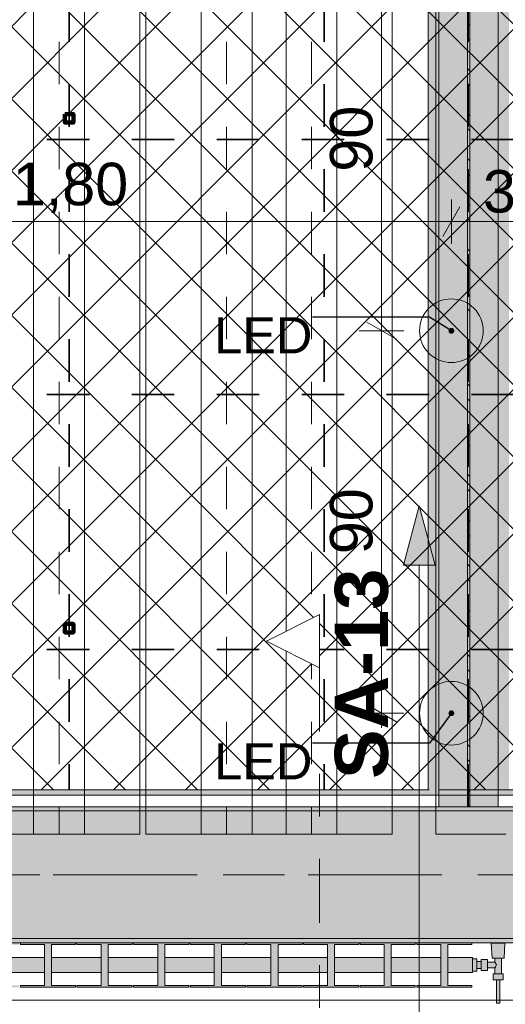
# Model space of a CAD drawing. Header units: metres. Extents: x -3.6 to 84.5, y -11 to 16.8.
# Tile 248 of 256: x 45.5 to 46.6, y 0.2 to 2.6. Entities that reach past the tile are written whole.
import ezdxf

# ---------------------------------------------------------------- set-up
doc = ezdxf.new("R2010")
doc.units = ezdxf.units.M
doc.header["$MEASUREMENT"] = 0
for name, pattern in [('Achse', [0.2, 0.1, -0.05, 0, -0.05]), ('Punktlinie weit', [0.06, 0.01, -0.05]), ('Schnittlinie', [0.3, 0.15, -0.075, 0, -0.075]), ('Strichlinie doppelt', [0.546806, 0.264583, -0.105833, 0.070556, -0.105833]), ('STRICHPUNKT', [0.015, 0.0075, -0.00375, 0, -0.00375]), ('Wipeout_Contour', [1, 0, -1])]:
    doc.linetypes.add(name, pattern=pattern)
for name, color, linetype in [('154 - Bemaßung_ Beschriftung.Ausbau - Deckenspiegel', 7, 'Continuous'), ('203 - Marker.Schnitt - Ausbaudetail SA', 7, 'Continuous'), ('305 - Elemente.Linie_ Schraffur - Deckenspiegel', 7, 'Continuous'), ('451 - Universal.Achsen Raster', 7, 'Continuous'), ('604 - Struktur.Wand Aussen', 7, 'Continuous'), ('608 - Struktur.Träger', 7, 'Continuous'), ('612 - Struktur.Stahlbau', 7, 'Continuous'), ('Neubau_154 - Bemaßung_ Beschriftung.Ausbau - Deckenspiegel', 7, 'Continuous'), ('Neubau_401 - Zone.Raum_ Raumbegrenzung_ Whg.', 7, 'Continuous'), ('Neubau_612 - Struktur.Stahlbau', 7, 'Continuous'), ('Neubau_651 - Abdeckung.Decke abgehängt_ bekleidet', 7, 'Continuous'), ('Neubau_653 - Abdeckung.TB Verkofferung', 7, 'Continuous'), ('Neubau_801 - HKLSE.Heizung_ Klima_ Lüftung', 7, 'Continuous'), ('Neubau_804 - HKLSE.Elektrik', 7, 'Continuous')]:
    doc.layers.add(name, color=color, linetype=linetype)
doc.styles.add('ERSTELLTER_STIL_1', font='txt')
doc.styles.add('ERSTELLTER_STIL_2', font='txt')
doc.dimstyles.new('ERSTELLTER_STIL__1', dxfattribs={"dimtxt": 0.1, "dimasz": 0.0532, "dimexe": 0.18, "dimexo": 0.0625, "dimgap": 0, "dimtad": 1, "dimzin": 0, "dimdsep": 46, "dimtxsty": 'ERSTELLTER_STIL_2', "dimblk": 'ARROWHEAD_2', "dimblk1": 'ARROWHEAD_2', "dimblk2": 'ARROWHEAD_2', "dimcen": 0.09, "dimse1": 1, "dimse2": 1, "dimclrd": 7, "dimclre": 7, "dimclrt": 7, "dimazin": 0, "dimtfac": 1, "dimtdec": 4, "dimtmove": 0, "dimatfit": 3, "dimfxl": 1, "dimtolj": 1, "dimtzin": 0, "dimarcsym": 0})
doc.dimstyles.new('ERSTELLTER_STIL__2', dxfattribs={"dimtxt": 0.1, "dimasz": 0.0532, "dimexe": 0.18, "dimexo": 0.0625, "dimgap": 0, "dimtad": 1, "dimtih": 1, "dimtoh": 1, "dimzin": 0, "dimdsep": 46, "dimtxsty": 'ERSTELLTER_STIL_2', "dimblk": 'ARROWHEAD_2', "dimblk1": 'ARROWHEAD_2', "dimblk2": 'ARROWHEAD_2', "dimcen": 0.09, "dimse1": 1, "dimse2": 1, "dimclrd": 7, "dimclre": 7, "dimclrt": 7, "dimazin": 0, "dimtfac": 1, "dimtdec": 4, "dimtmove": 0, "dimatfit": 3, "dimfxl": 1, "dimtolj": 1, "dimtzin": 0, "dimarcsym": 0})
doc.dimstyles.new('ERSTELLTER_STIL__5', dxfattribs={"dimtxt": 0.18, "dimasz": 0.02736, "dimexe": 0.18, "dimexo": 0.0625, "dimgap": 0, "dimtad": 0, "dimtih": 1, "dimtoh": 1, "dimdec": 4, "dimzin": 0, "dimdsep": 46, "dimcen": 0.09, "dimadec": 0, "dimazin": 0, "dimtfac": 1, "dimtdec": 4, "dimtmove": 0, "dimatfit": 3, "dimldrblk": 'ARROWHEAD_11', "dimfxl": 1, "dimtolj": 1, "dimtzin": 0, "dimarcsym": 0})
pattern_1 = [(45, (0, 0), (-0.01767767, 0.01767767), [0, -0.025])]

# ---------------------------------------------------------------- blocks, each defined once
blk = doc.blocks.new('*D179')
at = {"layer": '154 - Bemaßung_ Beschriftung.Ausbau - Deckenspiegel', "color": 7, "linetype": 'Continuous', "lineweight": 5}
for p, q in [((45.0175, -0.9039), (45.0175, -0.7989)), ((45.6175, -0.9039), (45.6175, -0.7989)), ((45.0377, -0.8164), (44.9973, -0.8864)), ((45.6377, -0.8164), (45.5973, -0.8864)), ((45.0175, -0.8514), (45.6175, -0.8514))]:
    blk.add_line(p, q, dxfattribs=at)
at = {"layer": '154 - Bemaßung_ Beschriftung.Ausbau - Deckenspiegel', "color": 7, "lineweight": 5, "insert": (45.2416, -0.8314), "char_height": 0.1, "attachment_point": 7, "style": 'ERSTELLTER_STIL_2'}
blk.add_mtext('\\A1;{\\pql;\\fArial|b0|i0|c0|p38;60}', dxfattribs=at)
blk = doc.blocks.new('ARROWHEAD_2')
at = {"color": 0, "linetype": 'Continuous', "lineweight": 0}
for p, q in [((-0.378, -0.655), (0.378, 0.655)), ((0, 0), (-1, 0))]:
    blk.add_line(p, q, dxfattribs=at)
blk = doc.blocks.new('*D180')
at = {"layer": '154 - Bemaßung_ Beschriftung.Ausbau - Deckenspiegel', "color": 7, "linetype": 'Continuous', "lineweight": 5}
for p, q in [((45.6175, -0.9039), (45.6175, -0.7989)), ((46.2175, -0.9039), (46.2175, -0.7989)), ((45.6377, -0.8164), (45.5973, -0.8864)), ((46.2377, -0.8164), (46.1973, -0.8864)), ((45.6175, -0.8514), (46.2175, -0.8514))]:
    blk.add_line(p, q, dxfattribs=at)
at = {"layer": '154 - Bemaßung_ Beschriftung.Ausbau - Deckenspiegel', "color": 7, "lineweight": 5, "insert": (45.8416, -0.8314), "char_height": 0.1, "attachment_point": 7, "style": 'ERSTELLTER_STIL_2'}
blk.add_mtext('\\A1;{\\pql;\\fArial|b0|i0|c0|p38;60}', dxfattribs=at)
blk = doc.blocks.new('*D181')
at = {"layer": '154 - Bemaßung_ Beschriftung.Ausbau - Deckenspiegel', "color": 7, "linetype": 'Continuous', "lineweight": 5}
for p, q in [((46.2175, -0.9039), (46.2175, -0.7989)), ((46.8175, -0.9039), (46.8175, -0.7989)), ((46.2377, -0.8164), (46.1973, -0.8864)), ((46.8377, -0.8164), (46.7973, -0.8864)), ((46.2175, -0.8514), (46.8175, -0.8514))]:
    blk.add_line(p, q, dxfattribs=at)
at = {"layer": '154 - Bemaßung_ Beschriftung.Ausbau - Deckenspiegel', "color": 7, "lineweight": 5, "insert": (46.4416, -0.8314), "char_height": 0.1, "attachment_point": 7, "style": 'ERSTELLTER_STIL_2'}
blk.add_mtext('\\A1;{\\pql;\\fArial|b0|i0|c0|p38;60}', dxfattribs=at)
blk = doc.blocks.new('*D340')
at = {"layer": '154 - Bemaßung_ Beschriftung.Ausbau - Deckenspiegel', "color": 7, "linetype": 'Continuous', "lineweight": 5}
for p, q in [((46.318, 1.8502), (46.388, 1.8098)), ((46.4055, 1.83), (46.3005, 1.83)), ((46.353, 0.93), (46.353, 1.83)), ((46.318, 0.9502), (46.388, 0.9098)), ((46.4055, 0.93), (46.3005, 0.93)), ((46.353, 0.8958), (46.353, 0.93))]:
    blk.add_line(p, q, dxfattribs=at)
at = {"layer": '154 - Bemaßung_ Beschriftung.Ausbau - Deckenspiegel', "color": 7, "lineweight": 5, "insert": (46.333, 1.3041), "char_height": 0.1, "attachment_point": 7, "rotation": 90, "style": 'ERSTELLTER_STIL_2'}
blk.add_mtext('\\A1;{\\pql;\\fArial|b0|i0|c0|p38;90}', dxfattribs=at)
blk = doc.blocks.new('*D341')
at = {"layer": '154 - Bemaßung_ Beschriftung.Ausbau - Deckenspiegel', "color": 7, "linetype": 'Continuous', "lineweight": 5}
for p, q in [((46.318, 2.7502), (46.388, 2.7098)), ((46.4055, 2.73), (46.3005, 2.73)), ((46.353, 1.83), (46.353, 2.73)), ((46.318, 1.8502), (46.388, 1.8098)), ((46.4055, 1.83), (46.3005, 1.83))]:
    blk.add_line(p, q, dxfattribs=at)
at = {"layer": '154 - Bemaßung_ Beschriftung.Ausbau - Deckenspiegel', "color": 7, "lineweight": 5, "insert": (46.333, 2.2041), "char_height": 0.1, "attachment_point": 7, "rotation": 90, "style": 'ERSTELLTER_STIL_2'}
blk.add_mtext('\\A1;{\\pql;\\fArial|b0|i0|c0|p38;90}', dxfattribs=at)
blk = doc.blocks.new('*D346')
at = {"layer": '154 - Bemaßung_ Beschriftung.Ausbau - Deckenspiegel', "color": 7, "linetype": 'Continuous', "lineweight": 5}
for p, q in [((44.4377, -1.0164), (44.3973, -1.0864)), ((44.4175, -1.1039), (44.4175, -0.9989)), ((45.6377, -1.0164), (45.5973, -1.0864)), ((45.6175, -1.1039), (45.6175, -0.9989)), ((44.4175, -1.0514), (45.6175, -1.0514))]:
    blk.add_line(p, q, dxfattribs=at)
at = {"layer": '154 - Bemaßung_ Beschriftung.Ausbau - Deckenspiegel', "color": 7, "lineweight": 5, "insert": (44.8845, -1.0314), "char_height": 0.1, "attachment_point": 7, "style": 'ERSTELLTER_STIL_2'}
blk.add_mtext('\\A1;{\\pql;\\fArial|b0|i0|c0|p38;1,20}', dxfattribs=at)
blk = doc.blocks.new('*D347')
at = {"layer": '154 - Bemaßung_ Beschriftung.Ausbau - Deckenspiegel', "color": 7, "linetype": 'Continuous', "lineweight": 5}
for p, q in [((45.6377, -1.0164), (45.5973, -1.0864)), ((45.6175, -1.1039), (45.6175, -0.9989)), ((46.8377, -1.0164), (46.7973, -1.0864)), ((46.8175, -1.1039), (46.8175, -0.9989)), ((45.6175, -1.0514), (46.8175, -1.0514))]:
    blk.add_line(p, q, dxfattribs=at)
at = {"layer": '154 - Bemaßung_ Beschriftung.Ausbau - Deckenspiegel', "color": 7, "lineweight": 5, "insert": (46.0845, -1.0314), "char_height": 0.1, "attachment_point": 7, "style": 'ERSTELLTER_STIL_2'}
blk.add_mtext('\\A1;{\\pql;\\fArial|b0|i0|c0|p38;1,20}', dxfattribs=at)
blk = doc.blocks.new('*D376')
at = {"layer": '154 - Bemaßung_ Beschriftung.Ausbau - Deckenspiegel', "color": 7, "linetype": 'Continuous', "lineweight": 5}
for p, q in [((46.5377, 3.015), (46.4973, 2.945)), ((46.5175, 2.9275), (46.5175, 3.0325)), ((46.7973, 2.945), (46.8377, 3.015)), ((46.8175, 2.9275), (46.8175, 3.0325)), ((46.4833, 2.98), (46.5175, 2.98)), ((46.5175, 2.98), (46.8175, 2.98)), ((46.8175, 2.98), (46.8517, 2.98))]:
    blk.add_line(p, q, dxfattribs=at)
at = {"layer": '154 - Bemaßung_ Beschriftung.Ausbau - Deckenspiegel', "color": 7, "lineweight": 5, "insert": (46.5916, 3), "char_height": 0.1, "attachment_point": 7, "style": 'ERSTELLTER_STIL_2'}
blk.add_mtext('\\A1;{\\pql;\\fArial|b0|i0|c0|p38;30}', dxfattribs=at)
blk = doc.blocks.new('*D378')
at = {"layer": '154 - Bemaßung_ Beschriftung.Ausbau - Deckenspiegel', "color": 7, "linetype": 'Continuous', "lineweight": 5}
for p, q in [((44.7175, 2.0342), (44.7175, 2.1392)), ((46.5175, 2.0342), (46.5175, 2.1392)), ((44.7377, 2.1217), (44.6973, 2.0517)), ((46.5377, 2.1217), (46.4973, 2.0517)), ((44.7175, 2.0867), (46.5175, 2.0867))]:
    blk.add_line(p, q, dxfattribs=at)
at = {"layer": '154 - Bemaßung_ Beschriftung.Ausbau - Deckenspiegel', "color": 7, "lineweight": 5, "insert": (45.4845, 2.1067), "char_height": 0.1, "attachment_point": 7, "style": 'ERSTELLTER_STIL_2'}
blk.add_mtext('\\A1;{\\pql;\\fArial|b0|i0|c0|p38;1,80}', dxfattribs=at)
blk = doc.blocks.new('*D379')
at = {"layer": '154 - Bemaßung_ Beschriftung.Ausbau - Deckenspiegel', "color": 7, "linetype": 'Continuous', "lineweight": 5}
for p, q in [((46.5175, 2.0342), (46.5175, 2.1392)), ((46.8175, 2.0342), (46.8175, 2.1392)), ((46.5377, 2.1217), (46.4973, 2.0517)), ((46.7973, 2.0517), (46.8377, 2.1217)), ((46.5175, 2.0867), (46.8175, 2.0867)), ((46.8175, 2.0867), (46.8517, 2.0867))]:
    blk.add_line(p, q, dxfattribs=at)
at = {"layer": '154 - Bemaßung_ Beschriftung.Ausbau - Deckenspiegel', "color": 7, "lineweight": 5, "insert": (46.5916, 2.1067), "char_height": 0.1, "attachment_point": 7, "style": 'ERSTELLTER_STIL_2'}
blk.add_mtext('\\A1;{\\pql;\\fArial|b0|i0|c0|p38;30}', dxfattribs=at)
blk = doc.blocks.new('ARROWHEAD_11')
at = {"color": 0, "linetype": 'Continuous', "lineweight": 0}
blk.add_line((0, 0), (-1, 0), dxfattribs=at)
at = {"color": 0, "linetype": 'Continuous', "lineweight": 0, "const_width": 0.25, "flags": 128}
blk.add_lwpolyline([(-0.125, 0, 1), (0.125, 0, 1)], format="xyb", close=True, dxfattribs=at)

msp = doc.modelspace()

# ---------------------------------------------------------------- hatches: boundary and pattern name
at = {"layer": '608 - Struktur.Träger', "linetype": 'Continuous', "lineweight": 0, "true_color": 0x000000}
h = msp.add_hatch(dxfattribs=at)
h.set_pattern_fill('Beton__Stahlbeton_0001', color=18, style=0, pattern_type=2)
h.set_pattern_definition([(45, (0, 0), (-0.08485281, 0.08485281), []), (45, (-0.04243, 0.04243), (-0.08485281, 0.08485281), [0.09, -0.03])])
h.paths.add_polyline_path([(0.69, 0.7), (0.38, 0.7), (0.38, 0.4), (0.69, 0.4), (3.97, 0.4), (4.29, 0.4), (7.57, 0.4), (7.89, 0.4), (11.17, 0.4), (11.49, 0.4), (14.77, 0.4), (15.09, 0.4), (18.37, 0.4), (18.69, 0.4), (21.97, 0.4), (22.29, 0.4), (25.57, 0.4), (25.89, 0.4), (29.17, 0.4), (29.49, 0.4), (32.77, 0.4), (33.09, 0.4), (36.37, 0.4), (36.69, 0.4), (39.97, 0.4), (40.29, 0.4), (43.57, 0.4), (43.89, 0.4), (47.17, 0.4), (47.49, 0.4), (50.77, 0.4), (51.09, 0.4), (54.37, 0.4), (54.69, 0.4), (57.97, 0.4), (58.29, 0.4), (61.57, 0.4), (61.88, 0.4), (61.88, 0.7), (61.57, 0.7), (58.29, 0.7), (57.97, 0.7), (54.69, 0.7), (54.37, 0.7), (51.09, 0.7), (50.77, 0.7), (47.49, 0.7), (47.17, 0.7), (43.89, 0.7), (43.57, 0.7), (40.29, 0.7), (39.9, 0.7), (36.69, 0.7), (36.37, 0.7), (33.09, 0.7), (32.77, 0.7), (29.49, 0.7), (29.17, 0.7), (25.89, 0.7), (25.57, 0.7), (22.29, 0.7), (21.97, 0.7), (18.69, 0.7), (18.37, 0.7), (15.09, 0.7), (14.77, 0.7), (11.49, 0.7), (11.17, 0.7), (7.89, 0.7), (7.57, 0.7), (4.29, 0.7), (3.97, 0.7)])
h = msp.add_hatch(dxfattribs=at)
h.set_pattern_fill('Gips_0001', color=18, style=0, pattern_type=2)
h.set_pattern_definition(pattern_1)
h.paths.add_polyline_path([(43.89, 0.7), (47.17, 0.7), (47.17, 0.71), (43.89, 0.71)])
h = msp.add_hatch(dxfattribs=at)
h.set_pattern_fill('Gips_0001', color=18, style=0, pattern_type=2)
h.set_pattern_definition(pattern_1)
h.paths.add_polyline_path([(43.89, 0.39), (47.17, 0.39), (47.17, 0.4), (43.89, 0.4)])
at = {"layer": '612 - Struktur.Stahlbau', "linetype": 'Continuous', "lineweight": 0, "true_color": 0x30307f}
msp.add_hatch(color=177, dxfattribs=at).paths.add_polyline_path([(46.488, 5.19), (46.628, 5.19), (46.628, 0.71), (46.488, 0.71)])
at = {"layer": 'Neubau_401 - Zone.Raum_ Raumbegrenzung_ Whg.', "linetype": 'Continuous', "lineweight": 13}
msp.add_hatch(color=1, dxfattribs=at).paths.add_polyline_path([(46.4419, 1.4179), (46.4044, 1.278), (46.4794, 1.278)])
at = {"layer": 'Neubau_612 - Struktur.Stahlbau', "linetype": 'Continuous', "lineweight": 0, "true_color": 0x000000}
h = msp.add_hatch(dxfattribs=at)
h.set_pattern_fill('Metall__Stahl_0001', color=18, style=0, pattern_type=2)
h.set_pattern_definition([(135, (0, 0), (0.05303301, 0.05303301), []), (135, (-0.01768, -0.01768), (0.05303301, 0.05303301), [])])
h.paths.add_polyline_path([(46.5607, 0.71), (46.5607, 5.19), (46.5552, 5.19), (46.5552, 0.71)])
at = {"layer": 'Neubau_651 - Abdeckung.Decke abgehängt_ bekleidet', "linetype": 'Continuous', "lineweight": 13, "true_color": 0xffbfbf}
h = msp.add_hatch(dxfattribs=at)
h.set_pattern_fill('Raster_20x20_Diagonal_0001', color=254, style=0, pattern_type=2)
h.set_pattern_definition([(45, (0, 0), (-0.0848528, 0.0848528), []), (135, (0, 0), (0.0848528, 0.0848528), [])])
h.paths.add_polyline_path([(43.965, 0.7495), (47.27, 0.7495), (47.27, 2.92), (46.895, 2.92), (46.895, 3.81), (43.965, 3.81)])
at = {"layer": 'Neubau_653 - Abdeckung.TB Verkofferung', "linetype": 'Continuous', "lineweight": 0, "true_color": 0x000000}
h = msp.add_hatch(dxfattribs=at)
h.set_pattern_fill('Gips_0001', color=18, style=0, pattern_type=2)
h.set_pattern_definition(pattern_1)
h.paths.add_polyline_path([(46.488, 5.0505), (46.463, 5.0505), (46.463, 0.7495), (46.488, 0.7495)])
h = msp.add_hatch(dxfattribs=at)
h.set_pattern_fill('Gips_0001', color=18, style=0, pattern_type=2)
h.set_pattern_definition(pattern_1)
h.paths.add_polyline_path([(46.653, 5.0505), (46.628, 5.0505), (46.628, 0.7495), (46.653, 0.7495)])
h = msp.add_hatch(dxfattribs=at)
h.set_pattern_fill('Gips_0001', color=18, style=0, pattern_type=2)
h.set_pattern_definition(pattern_1)
h.paths.add_polyline_path([(43.965, 0.737), (47.27, 0.737), (47.27, 0.7495), (43.965, 0.7495)])
at = {"layer": 'Neubau_801 - HKLSE.Heizung_ Klima_ Lüftung', "linetype": 'Continuous', "lineweight": 0, "true_color": 0x3a3a3a}
for points in [[(46.5675, 0.32), (46.5675, 0.355), (46.5092, 0.355), (46.5092, 0.3856), (46.5658, 0.3856), (46.5658, 0.39), (46.4358, 0.39), (46.4358, 0.3856), (46.4925, 0.3856), (46.4925, 0.355), (46.3758, 0.355), (46.3758, 0.3856), (46.4325, 0.3856), (46.4325, 0.39), (46.3025, 0.39), (46.3025, 0.3856), (46.3592, 0.3856), (46.3592, 0.355), (46.2425, 0.355), (46.2425, 0.3856), (46.2992, 0.3856), (46.2992, 0.39), (46.1692, 0.39), (46.1692, 0.3856), (46.2258, 0.3856), (46.2258, 0.355), (46.1092, 0.355), (46.1092, 0.3856), (46.1658, 0.3856), (46.1658, 0.39), (46.0358, 0.39), (46.0358, 0.3856), (46.0925, 0.3856), (46.0925, 0.355), (45.9758, 0.355), (45.9758, 0.3856), (46.0325, 0.3856), (46.0325, 0.39), (45.9025, 0.39), (45.9025, 0.3856), (45.9592, 0.3856), (45.9592, 0.355), (45.8425, 0.355), (45.8425, 0.3856), (45.8992, 0.3856), (45.8992, 0.39), (45.7692, 0.39), (45.7692, 0.3856), (45.8258, 0.3856), (45.8258, 0.355), (45.7092, 0.355), (45.7092, 0.3856), (45.7658, 0.3856), (45.7658, 0.39), (45.6358, 0.39), (45.6358, 0.3856), (45.6925, 0.3856), (45.6925, 0.355), (45.5758, 0.355), (45.5758, 0.3856), (45.6325, 0.3856), (45.6325, 0.39), (45.5025, 0.39), (45.5025, 0.3856), (45.5592, 0.3856), (45.5592, 0.355), (45.4425, 0.355), (45.4425, 0.3856), (45.4992, 0.3856), (45.4992, 0.39), (45.3692, 0.39), (45.3692, 0.3856), (45.4258, 0.3856), (45.4258, 0.355), (45.3092, 0.355), (45.3092, 0.3856), (45.3658, 0.3856), (45.3658, 0.39), (45.2358, 0.39), (45.2358, 0.3856), (45.2925, 0.3856), (45.2925, 0.355), (45.1758, 0.355), (45.1758, 0.3856), (45.2325, 0.3856), (45.2325, 0.39), (45.1025, 0.39), (45.1025, 0.3856), (45.1592, 0.3856), (45.1592, 0.355), (45.0425, 0.355), (45.0425, 0.3856), (45.0992, 0.3856), (45.0992, 0.39), (44.9692, 0.39), (44.9692, 0.3856), (45.0258, 0.3856), (45.0258, 0.355), (44.9092, 0.355), (44.9092, 0.3856), (44.9658, 0.3856), (44.9658, 0.39), (44.8358, 0.39), (44.8358, 0.3856), (44.8925, 0.3856), (44.8925, 0.355), (44.7758, 0.355), (44.7758, 0.3856), (44.8325, 0.3856), (44.8325, 0.39), (44.7025, 0.39), (44.7025, 0.3856), (44.7592, 0.3856), (44.7592, 0.355), (44.6425, 0.355), (44.6425, 0.3856), (44.6992, 0.3856), (44.6992, 0.39), (44.5692, 0.39), (44.5692, 0.3856), (44.6258, 0.3856), (44.6258, 0.355), (44.5675, 0.355), (44.5675, 0.32), (44.6258, 0.32), (44.6258, 0.2894), (44.5692, 0.2894), (44.5692, 0.285), (44.6992, 0.285), (44.6992, 0.2894), (44.6425, 0.2894), (44.6425, 0.32), (44.7592, 0.32), (44.7592, 0.2894), (44.7025, 0.2894), (44.7025, 0.285), (44.8325, 0.285), (44.8325, 0.2894), (44.7758, 0.2894), (44.7758, 0.32), (44.8925, 0.32), (44.8925, 0.2894), (44.8358, 0.2894), (44.8358, 0.285), (44.9658, 0.285), (44.9658, 0.2894), (44.9092, 0.2894), (44.9092, 0.32), (45.0258, 0.32), (45.0258, 0.2894), (44.9692, 0.2894), (44.9692, 0.285), (45.0992, 0.285), (45.0992, 0.2894), (45.0425, 0.2894), (45.0425, 0.32), (45.1592, 0.32), (45.1592, 0.2894), (45.1025, 0.2894), (45.1025, 0.285), (45.2325, 0.285), (45.2325, 0.2894), (45.1758, 0.2894), (45.1758, 0.32), (45.2925, 0.32), (45.2925, 0.2894), (45.2358, 0.2894), (45.2358, 0.285), (45.3658, 0.285), (45.3658, 0.2894), (45.3092, 0.2894), (45.3092, 0.32), (45.4258, 0.32), (45.4258, 0.2894), (45.3692, 0.2894), (45.3692, 0.285), (45.4992, 0.285), (45.4992, 0.2894), (45.4425, 0.2894), (45.4425, 0.32), (45.5592, 0.32), (45.5592, 0.2894), (45.5025, 0.2894), (45.5025, 0.285), (45.6325, 0.285), (45.6325, 0.2894), (45.5758, 0.2894), (45.5758, 0.32), (45.6925, 0.32), (45.6925, 0.2894), (45.6358, 0.2894), (45.6358, 0.285), (45.7658, 0.285), (45.7658, 0.2894), (45.7092, 0.2894), (45.7092, 0.32), (45.8258, 0.32), (45.8258, 0.2894), (45.7692, 0.2894), (45.7692, 0.285), (45.8992, 0.285), (45.8992, 0.2894), (45.8425, 0.2894), (45.8425, 0.32), (45.9592, 0.32), (45.9592, 0.2894), (45.9025, 0.2894), (45.9025, 0.285), (46.0325, 0.285), (46.0325, 0.2894), (45.9758, 0.2894), (45.9758, 0.32), (46.0925, 0.32), (46.0925, 0.2894), (46.0358, 0.2894), (46.0358, 0.285), (46.1658, 0.285), (46.1658, 0.2894), (46.1092, 0.2894), (46.1092, 0.32), (46.2258, 0.32), (46.2258, 0.2894), (46.1692, 0.2894), (46.1692, 0.285), (46.2992, 0.285), (46.2992, 0.2894), (46.2425, 0.2894), (46.2425, 0.32), (46.3592, 0.32), (46.3592, 0.2894), (46.3025, 0.2894), (46.3025, 0.285), (46.4325, 0.285), (46.4325, 0.2894), (46.3758, 0.2894), (46.3758, 0.32), (46.4925, 0.32), (46.4925, 0.2894), (46.4358, 0.2894), (46.4358, 0.285), (46.5658, 0.285), (46.5658, 0.2894), (46.5092, 0.2894), (46.5092, 0.32)], [(46.5675, 0.3522), (46.5675, 0.3228), (46.5775, 0.3228), (46.5775, 0.3295), (46.5875, 0.3295), (46.5875, 0.3245), (46.6025, 0.3245), (46.6025, 0.3305), (46.6195, 0.3305), (46.6195, 0.3165), (46.6155, 0.3165), (46.6155, 0.3025), (46.6235, 0.3025), (46.6235, 0.2475), (46.6315, 0.2475), (46.6315, 0.3025), (46.6395, 0.3025), (46.6395, 0.3165), (46.6355, 0.3165), (46.6355, 0.3535), (46.6415, 0.3535), (46.6435, 0.3885), (46.6115, 0.3885), (46.6135, 0.3535), (46.6195, 0.3535), (46.6195, 0.3445), (46.6025, 0.3445), (46.6025, 0.3505), (46.5875, 0.3505), (46.5875, 0.3455), (46.5775, 0.3455), (46.5775, 0.3522)]]:
    msp.add_hatch(color=250, dxfattribs=at).paths.add_polyline_path(points)

# ---------------------------------------------------------------- linework, layer by layer
at = {"layer": '203 - Marker.Schnitt - Ausbaudetail SA', "color": 7, "linetype": 'Schnittlinie', "lineweight": 13}
msp.add_line((46.2067, 1.037), (46.2067, -0.4425), dxfattribs=at)
at = {"layer": '305 - Elemente.Linie_ Schraffur - Deckenspiegel', "color": 7, "linetype": 'STRICHPUNKT', "lineweight": 9}
for p, q in [((45.5935, 5.31), (45.5935, 0.645)), ((45.988, 5.31), (45.988, 0.645)), ((46.188, 5.31), (46.188, 0.645))]:
    msp.add_line(p, q, dxfattribs=at)
at = {"layer": '305 - Elemente.Linie_ Schraffur - Deckenspiegel', "color": 7, "linetype": 'Continuous', "lineweight": 9}
for p, q in [((46.4805, 5.31), (46.4805, 0.645)), ((46.4805, 0.645), (46.6455, 0.645))]:
    msp.add_line(p, q, dxfattribs=at)
at = {"layer": '305 - Elemente.Linie_ Schraffur - Deckenspiegel', "color": 7, "linetype": 'Continuous', "lineweight": 9, "flags": 128}
for points in [[(45.2035, 5.31), (45.7835, 5.31), (45.7835, 0.645), (45.2035, 0.645)], [(45.798, 5.31), (46.378, 5.31), (46.378, 0.645), (45.798, 0.645)]]:
    msp.add_lwpolyline(points, close=True, dxfattribs=at)
at = {"layer": '305 - Elemente.Linie_ Schraffur - Deckenspiegel', "color": 7, "linetype": 'Continuous', "lineweight": 9}
for points in [[(45.5335, 0.645), (45.6535, 0.645), (45.6535, 5.31), (45.5335, 5.31)], [(45.928, 0.645), (46.048, 0.645), (46.048, 5.31), (45.928, 5.31)], [(46.128, 0.645), (46.248, 0.645), (46.248, 5.31), (46.128, 5.31)]]:
    msp.add_lwpolyline(points, close=True, dxfattribs=at)
at = {"layer": '451 - Universal.Achsen Raster', "color": 160, "linetype": 'Strichlinie doppelt', "lineweight": 9, "true_color": 0x3232ff}
msp.add_line((64.935, 0.55), (-3.175, 0.55), dxfattribs=at)
at = {"layer": '604 - Struktur.Wand Aussen', "color": 7, "linetype": 'Continuous', "lineweight": 13}
msp.add_line((46.78, 0.255), (44.38, 0.255), dxfattribs=at)
at = {"layer": '608 - Struktur.Träger', "color": 7, "linetype": 'Continuous', "lineweight": 13}
for p, q in [((0.38, 0.71), (61.88, 0.71)), ((47.17, 0.7), (43.89, 0.7)), ((0.38, 0.39), (61.88, 0.39))]:
    msp.add_line(p, q, dxfattribs=at)
at = {"layer": '608 - Struktur.Träger', "color": 7, "linetype": 'Continuous', "lineweight": 5}
for p, q in [((47.17, 0.71), (43.89, 0.71)), ((47.17, 0.39), (43.89, 0.39))]:
    msp.add_line(p, q, dxfattribs=at)
at = {"layer": '608 - Struktur.Träger', "color": 7, "linetype": 'Achse', "lineweight": 9}
msp.add_line((0.38, 0.55), (61.88, 0.55), dxfattribs=at)
at = {"layer": '608 - Struktur.Träger', "color": 7, "linetype": 'Continuous', "lineweight": 13, "flags": 128}
msp.add_lwpolyline([(51.09, 0.4), (50.77, 0.4), (47.49, 0.4), (47.17, 0.4), (43.89, 0.4), (43.57, 0.4), (40.29, 0.4), (39.97, 0.4), (36.69, 0.4), (36.37, 0.4), (33.09, 0.4), (32.77, 0.4), (29.49, 0.4), (29.17, 0.4), (25.89, 0.4), (25.57, 0.4), (22.29, 0.4), (21.97, 0.4), (18.69, 0.4), (18.37, 0.4), (15.09, 0.4), (14.77, 0.4)], dxfattribs=at)
at = {"layer": 'Neubau_401 - Zone.Raum_ Raumbegrenzung_ Whg.', "color": 1, "linetype": 'Continuous', "lineweight": 9}
for p, q in [((46.4419, 1.4179), (46.4044, 1.278)), ((46.4419, 1.4179), (46.4794, 1.278)), ((46.4794, 1.278), (46.4044, 1.278)), ((46.4419, -1.3085), (46.4419, 1.278))]:
    msp.add_line(p, q, dxfattribs=at)
at = {"layer": 'Neubau_612 - Struktur.Stahlbau', "color": 1, "linetype": 'Continuous', "lineweight": 13}
for p, q in [((46.488, 0.71), (46.488, 5.19)), ((46.628, 0.71), (46.628, 5.19)), ((46.628, 0.71), (46.488, 0.71))]:
    msp.add_line(p, q, dxfattribs=at)
at = {"layer": 'Neubau_612 - Struktur.Stahlbau', "color": 1, "linetype": 'Continuous', "lineweight": 9}
for p, q in [((46.5552, 5.19), (46.5552, 0.71)), ((46.5607, 5.19), (46.5607, 0.71)), ((46.5607, 0.71), (46.5552, 0.71))]:
    msp.add_line(p, q, dxfattribs=at)
at = {"layer": 'Neubau_612 - Struktur.Stahlbau', "color": 1, "linetype": 'Achse', "lineweight": 9}
msp.add_line((46.558, 0.71), (46.558, 5.19), dxfattribs=at)
at = {"layer": 'Neubau_651 - Abdeckung.Decke abgehängt_ bekleidet', "color": 1, "linetype": 'Achse', "lineweight": 35}
for p, q in [((45.6175, 3.81), (45.6175, 0.7495)), ((46.2175, 3.81), (46.2175, 0.7495)), ((43.965, 2.28), (47.27, 2.28)), ((43.965, 1.68), (47.27, 1.68)), ((43.965, 1.08), (47.27, 1.08))]:
    msp.add_line(p, q, dxfattribs=at)
at = {"layer": 'Neubau_651 - Abdeckung.Decke abgehängt_ bekleidet', "color": 1, "linetype": 'Punktlinie weit', "lineweight": 13, "flags": 128}
msp.add_lwpolyline([(43.965, 0.7495), (47.27, 0.7495), (47.27, 2.92), (46.895, 2.92), (46.895, 3.81), (43.965, 3.81)], close=True, dxfattribs=at)
at = {"layer": 'Neubau_651 - Abdeckung.Decke abgehängt_ bekleidet', "color": 1, "linetype": 'Continuous', "lineweight": 100, "flags": 128}
for points in [[(45.6075, 2.3399), (45.6275, 2.3399), (45.6275, 2.3199), (45.6075, 2.3199)], [(45.6075, 1.14), (45.6275, 1.14), (45.6275, 1.12), (45.6075, 1.12)]]:
    msp.add_lwpolyline(points, close=True, dxfattribs=at)
at = {"layer": 'Neubau_653 - Abdeckung.TB Verkofferung', "color": 1, "linetype": 'Continuous', "lineweight": 9}
for p, q in [((46.463, 0.7495), (46.463, 5.0505)), ((44.778, 0.7495), (46.463, 0.7495))]:
    msp.add_line(p, q, dxfattribs=at)
at = {"layer": 'Neubau_653 - Abdeckung.TB Verkofferung', "color": 1, "linetype": 'Continuous', "lineweight": 5}
for p, q in [((46.463, 5.0505), (46.463, 0.7495)), ((46.488, 5.0505), (46.488, 0.7495)), ((46.628, 5.0505), (46.628, 0.7495)), ((46.463, 0.7495), (44.778, 0.7495)), ((46.628, 0.7495), (46.488, 0.7495)), ((47.27, 0.737), (43.965, 0.737)), ((47.27, 0.71), (43.965, 0.71))]:
    msp.add_line(p, q, dxfattribs=at)
at = {"layer": 'Neubau_801 - HKLSE.Heizung_ Klima_ Lüftung', "color": 7, "linetype": 'Continuous', "lineweight": 5, "true_color": 0xebebeb}
for p, q in [((45.6325, 0.39), (45.5025, 0.39)), ((45.5025, 0.39), (45.5025, 0.3856)), ((45.6325, 0.39), (45.5025, 0.39)), ((45.5025, 0.39), (45.5025, 0.3856)), ((45.5025, 0.3856), (45.5592, 0.3856)), ((45.5592, 0.3856), (45.5592, 0.2894)), ((45.5758, 0.2894), (45.5758, 0.3856)), ((45.5758, 0.3856), (45.6325, 0.3856)), ((45.6325, 0.3856), (45.6325, 0.39)), ((45.7658, 0.39), (45.6358, 0.39)), ((45.7658, 0.39), (45.6358, 0.39)), ((45.6358, 0.39), (45.6358, 0.3856)), ((45.6358, 0.3856), (45.6925, 0.3856)), ((45.6925, 0.3856), (45.6925, 0.2894)), ((45.7092, 0.2894), (45.7092, 0.3856)), ((45.7092, 0.3856), (45.7658, 0.3856)), ((45.7658, 0.3856), (45.7658, 0.39)), ((45.7658, 0.3856), (45.7658, 0.39)), ((45.8992, 0.39), (45.7692, 0.39)), ((45.8992, 0.39), (45.7692, 0.39)), ((45.7692, 0.39), (45.7692, 0.3856)), ((45.7692, 0.3856), (45.8258, 0.3856)), ((45.8258, 0.3856), (45.8258, 0.2894)), ((45.8425, 0.2894), (45.8425, 0.3856)), ((45.8425, 0.3856), (45.8992, 0.3856)), ((45.8992, 0.3856), (45.8992, 0.39)), ((46.0325, 0.39), (45.9025, 0.39)), ((45.9025, 0.39), (45.9025, 0.3856)), ((46.0325, 0.39), (45.9025, 0.39)), ((45.9025, 0.39), (45.9025, 0.3856)), ((45.9025, 0.3856), (45.9592, 0.3856)), ((45.9592, 0.3856), (45.9592, 0.2894)), ((45.9758, 0.2894), (45.9758, 0.3856)), ((45.9758, 0.3856), (46.0325, 0.3856)), ((46.0325, 0.3856), (46.0325, 0.39)), ((46.0325, 0.3856), (46.0325, 0.39)), ((46.1658, 0.39), (46.0358, 0.39)), ((46.1658, 0.39), (46.0358, 0.39)), ((46.0358, 0.39), (46.0358, 0.3856)), ((46.0358, 0.3856), (46.0925, 0.3856)), ((46.0925, 0.3856), (46.0925, 0.2894)), ((46.1092, 0.2894), (46.1092, 0.3856)), ((46.1092, 0.3856), (46.1658, 0.3856)), ((46.1658, 0.3856), (46.1658, 0.39)), ((46.2992, 0.39), (46.1692, 0.39)), ((46.1692, 0.39), (46.1692, 0.3856)), ((46.2992, 0.39), (46.1692, 0.39)), ((46.1692, 0.39), (46.1692, 0.3856)), ((46.1692, 0.3856), (46.2258, 0.3856)), ((46.2258, 0.3856), (46.2258, 0.2894)), ((46.2425, 0.2894), (46.2425, 0.3856)), ((46.2425, 0.3856), (46.2992, 0.3856)), ((46.2992, 0.3856), (46.2992, 0.39)), ((46.4325, 0.39), (46.3025, 0.39)), ((46.3025, 0.39), (46.3025, 0.3856)), ((46.4325, 0.39), (46.3025, 0.39)), ((46.3025, 0.39), (46.3025, 0.3856)), ((46.3025, 0.3856), (46.3592, 0.3856)), ((46.3592, 0.3856), (46.3592, 0.2894)), ((46.3758, 0.2894), (46.3758, 0.3856)), ((46.3758, 0.3856), (46.4325, 0.3856)), ((46.4325, 0.3856), (46.4325, 0.39)), ((46.4325, 0.3856), (46.4325, 0.39)), ((46.5658, 0.39), (46.4358, 0.39)), ((46.5658, 0.39), (46.4358, 0.39)), ((46.4358, 0.39), (46.4358, 0.3856)), ((46.4358, 0.3856), (46.4925, 0.3856)), ((46.4925, 0.3856), (46.4925, 0.2894)), ((46.5092, 0.2894), (46.5092, 0.3856)), ((46.5092, 0.3856), (46.5658, 0.3856)), ((46.5658, 0.3856), (46.5658, 0.39)), ((46.5658, 0.3856), (46.5658, 0.39)), ((46.6162, 0.3885), (46.6115, 0.3885)), ((46.6115, 0.3885), (46.6162, 0.3885)), ((46.6135, 0.3535), (46.6115, 0.3885)), ((46.6162, 0.3885), (46.6275, 0.3885)), ((46.6275, 0.3885), (46.6162, 0.3885)), ((46.6275, 0.3885), (46.6388, 0.3885)), ((46.6388, 0.3885), (46.6275, 0.3885)), ((46.6388, 0.3885), (46.6435, 0.3885)), ((46.6435, 0.3885), (46.6388, 0.3885)), ((46.6415, 0.3535), (46.6435, 0.3885)), ((45.5592, 0.355), (45.4425, 0.355)), ((45.6925, 0.355), (45.5758, 0.355)), ((45.8258, 0.355), (45.7092, 0.355)), ((45.9592, 0.355), (45.8425, 0.355)), ((46.0925, 0.355), (45.9758, 0.355)), ((46.2258, 0.355), (46.1092, 0.355)), ((46.3592, 0.355), (46.2425, 0.355)), ((46.4925, 0.355), (46.3758, 0.355)), ((46.5675, 0.355), (46.5092, 0.355)), ((46.5675, 0.3499), (46.5675, 0.355)), ((46.5775, 0.3522), (46.5675, 0.3522)), ((46.5775, 0.3522), (46.5675, 0.3522)), ((46.5775, 0.3522), (46.5675, 0.3522)), ((46.5775, 0.3522), (46.5675, 0.3522)), ((46.5675, 0.3375), (46.5675, 0.3499)), ((46.5775, 0.3375), (46.5775, 0.3522)), ((46.5775, 0.3375), (46.5775, 0.3522)), ((46.5875, 0.344), (46.5875, 0.3505)), ((46.6025, 0.3505), (46.5875, 0.3505)), ((46.6025, 0.344), (46.6025, 0.3505)), ((46.6135, 0.3535), (46.6176, 0.3535)), ((46.6176, 0.3535), (46.6275, 0.3535)), ((46.6195, 0.3445), (46.6195, 0.3535)), ((46.6275, 0.3535), (46.6374, 0.3535)), ((46.6355, 0.3165), (46.6355, 0.3535)), ((46.6374, 0.3535), (46.6415, 0.3535)), ((46.5675, 0.3251), (46.5675, 0.3375)), ((46.5675, 0.32), (46.5675, 0.3251)), ((46.5775, 0.3431), (46.5775, 0.3455)), ((46.5875, 0.3455), (46.5775, 0.3455)), ((46.5775, 0.3375), (46.5775, 0.3431)), ((46.5775, 0.3228), (46.5775, 0.3375)), ((46.5775, 0.3228), (46.5775, 0.3375)), ((46.5775, 0.3318), (46.5775, 0.3375)), ((46.5775, 0.3295), (46.5775, 0.3318)), ((46.5875, 0.3295), (46.5775, 0.3295)), ((46.5875, 0.331), (46.5875, 0.344)), ((46.5875, 0.3245), (46.5875, 0.331)), ((46.6025, 0.3245), (46.5875, 0.3245)), ((46.6195, 0.3445), (46.6025, 0.3445)), ((46.6025, 0.331), (46.6025, 0.344)), ((46.6025, 0.3245), (46.6025, 0.331)), ((46.6195, 0.3305), (46.6025, 0.3305)), ((46.6212, 0.3424), (46.6195, 0.3445)), ((46.6195, 0.3305), (46.6212, 0.3325)), ((46.6195, 0.3165), (46.6195, 0.3305)), ((46.6217, 0.3414), (46.6212, 0.3424)), ((46.6212, 0.3325), (46.6217, 0.3336)), ((46.6236, 0.3375), (46.6222, 0.3403)), ((46.6222, 0.3346), (46.6236, 0.3375)), ((45.5592, 0.32), (45.4425, 0.32)), ((45.6925, 0.32), (45.5758, 0.32)), ((45.8258, 0.32), (45.7092, 0.32)), ((45.9592, 0.32), (45.8425, 0.32)), ((46.0925, 0.32), (45.9758, 0.32)), ((46.2258, 0.32), (46.1092, 0.32)), ((46.3592, 0.32), (46.2425, 0.32)), ((46.4925, 0.32), (46.3758, 0.32)), ((46.5675, 0.32), (46.5092, 0.32)), ((46.5775, 0.3228), (46.5675, 0.3228)), ((46.5775, 0.3228), (46.5675, 0.3228)), ((46.6155, 0.3165), (46.6215, 0.3165)), ((46.6155, 0.3025), (46.6155, 0.3165)), ((46.6155, 0.3025), (46.6215, 0.3025)), ((46.6215, 0.3165), (46.6335, 0.3165)), ((46.6215, 0.3025), (46.6335, 0.3025)), ((46.6235, 0.2475), (46.6235, 0.3025)), ((46.6235, 0.3025), (46.6247, 0.3025)), ((46.6247, 0.3025), (46.6275, 0.3025)), ((46.6275, 0.3025), (46.6303, 0.3025)), ((46.6303, 0.3025), (46.6315, 0.3025)), ((46.6315, 0.2475), (46.6315, 0.3025)), ((46.6335, 0.3165), (46.6395, 0.3165)), ((46.6335, 0.3025), (46.6395, 0.3025)), ((46.6395, 0.3025), (46.6395, 0.3165)), ((45.5025, 0.2894), (45.5025, 0.285)), ((45.5592, 0.2894), (45.5025, 0.2894)), ((45.5025, 0.2894), (45.5025, 0.285)), ((45.5025, 0.285), (45.6325, 0.285)), ((45.6325, 0.2894), (45.5758, 0.2894)), ((45.6325, 0.285), (45.6325, 0.2894)), ((45.6925, 0.2894), (45.6358, 0.2894)), ((45.6358, 0.2894), (45.6358, 0.285)), ((45.6358, 0.285), (45.7658, 0.285)), ((45.7658, 0.2894), (45.7092, 0.2894)), ((45.7658, 0.285), (45.7658, 0.2894)), ((45.7658, 0.285), (45.7658, 0.2894)), ((45.8258, 0.2894), (45.7692, 0.2894)), ((45.7692, 0.2894), (45.7692, 0.285)), ((45.7692, 0.285), (45.8992, 0.285)), ((45.8992, 0.2894), (45.8425, 0.2894)), ((45.8992, 0.285), (45.8992, 0.2894)), ((45.9025, 0.2894), (45.9025, 0.285)), ((45.9592, 0.2894), (45.9025, 0.2894)), ((45.9025, 0.2894), (45.9025, 0.285)), ((45.9025, 0.285), (46.0325, 0.285)), ((46.0325, 0.2894), (45.9758, 0.2894)), ((46.0325, 0.285), (46.0325, 0.2894)), ((46.0325, 0.285), (46.0325, 0.2894)), ((46.0925, 0.2894), (46.0358, 0.2894)), ((46.0358, 0.2894), (46.0358, 0.285)), ((46.0358, 0.285), (46.1658, 0.285)), ((46.1658, 0.2894), (46.1092, 0.2894)), ((46.1658, 0.285), (46.1658, 0.2894)), ((46.1692, 0.2894), (46.1692, 0.285)), ((46.2258, 0.2894), (46.1692, 0.2894)), ((46.1692, 0.2894), (46.1692, 0.285)), ((46.1692, 0.285), (46.2992, 0.285)), ((46.2992, 0.2894), (46.2425, 0.2894)), ((46.2992, 0.285), (46.2992, 0.2894)), ((46.3025, 0.2894), (46.3025, 0.285)), ((46.3592, 0.2894), (46.3025, 0.2894)), ((46.3025, 0.2894), (46.3025, 0.285)), ((46.3025, 0.285), (46.4325, 0.285)), ((46.4325, 0.2894), (46.3758, 0.2894)), ((46.4325, 0.285), (46.4325, 0.2894)), ((46.4325, 0.285), (46.4325, 0.2894)), ((46.4925, 0.2894), (46.4358, 0.2894)), ((46.4358, 0.2894), (46.4358, 0.285)), ((46.4358, 0.285), (46.5658, 0.285)), ((46.5658, 0.2894), (46.5092, 0.2894)), ((46.5658, 0.285), (46.5658, 0.2894)), ((46.5658, 0.285), (46.5658, 0.2894)), ((46.6235, 0.2475), (46.6247, 0.2475)), ((46.6247, 0.2475), (46.6275, 0.2475)), ((46.6275, 0.2475), (46.6303, 0.2475)), ((46.6303, 0.2475), (46.6315, 0.2475))]:
    msp.add_line(p, q, dxfattribs=at)
at = {"layer": 'Neubau_804 - HKLSE.Elektrik', "color": 1, "linetype": 'Continuous', "lineweight": 13, "flags": 128}
for points in [[(46.4425, 1.83, 0.414214), (46.5175, 1.755, 0.414214), (46.5925, 1.83, 0.414214), (46.5175, 1.905, 0.414214)], [(46.4425, 0.93, 0.414214), (46.5175, 0.855, 0.414214), (46.5925, 0.93, 0.414214), (46.5175, 1.005, 0.414214)]]:
    msp.add_lwpolyline(points, format="xyb", close=True, dxfattribs=at)

# ---------------------------------------------------------------- texts
at = {"layer": '203 - Marker.Schnitt - Ausbaudetail SA', "color": 7, "lineweight": 13, "insert": (46.37, 0.7754), "char_height": 0.125, "attachment_point": 7, "rotation": 90, "style": 'ERSTELLTER_STIL_1'}
msp.add_mtext('\\A1;{\\pql;\\pt0;\\fArial|b1|i0|c0|p38;SA-13}', dxfattribs=at)
at = {"layer": 'Neubau_154 - Bemaßung_ Beschriftung.Ausbau - Deckenspiegel', "color": 7, "linetype": 'Continuous', "lineweight": 9, "char_height": 0.085, "attachment_point": 3, "style": 'ERSTELLTER_STIL_2'}
for insert in [(46.1901, 1.8618), (46.1901, 0.8593)]:
    msp.add_mtext('\\A1;{\\pqr;\\fArial|b0|i0|c0|p38;LED}', dxfattribs=dict(at, insert=insert))

# ---------------------------------------------------------------- dimensions: what is measured, and where the dimension line sits
at = {"layer": '154 - Bemaßung_ Beschriftung.Ausbau - Deckenspiegel', "color": 7, "linetype": 'Continuous', "lineweight": 5}
for base, p1, p2, picture, middle in [((46.8175, 2.98), (46.5175, 2.73), (46.8175, 0.7495), '*D376', (46.6678, 3.05)), ((46.5175, 2.0867), (44.7175, 1.83), (46.5175, 1.83), '*D378', (45.6143, 2.1567)), ((46.8175, 2.0867), (46.5175, 1.83), (46.8175, 0.7495), '*D379', (46.6678, 2.1567)), ((45.6175, -1.0514), (44.4175, 0.7495), (45.6175, 0.7495), '*D346', (45.0143, -0.9814)), ((45.6175, -0.8514), (45.0175, 0.7495), (45.6175, 0.7495), '*D179', (45.3178, -0.7814)), ((46.2175, -0.8514), (45.6175, 0.7495), (46.2175, 0.7495), '*D180', (45.9178, -0.7814)), ((46.8175, -1.0514), (45.6175, 0.7495), (46.8175, 0.7495), '*D347', (46.2143, -0.9814)), ((46.8175, -0.8514), (46.2175, 0.7495), (46.8175, 0.7495), '*D181', (46.5178, -0.7814))]:
    dim = msp.add_linear_dim(base=base, p1=p1, p2=p2, dimstyle='ERSTELLTER_STIL__2', dxfattribs=at)
    dim.commit()
    dim.dimension.update_dxf_attribs({"geometry": picture, "text_midpoint": middle, "dimtype": 160})
for base, p1, p2, picture, middle in [((46.353, 2.73), (42.875, 1.83), (42.875, 2.73), '*D341', (46.283, 2.2803)), ((46.353, 1.83), (42.875, 0.93), (42.875, 1.83), '*D340', (46.283, 1.3803))]:
    dim = msp.add_linear_dim(base=base, p1=p1, p2=p2, angle=90, dimstyle='ERSTELLTER_STIL__1', dxfattribs=at)
    dim.commit()
    dim.dimension.update_dxf_attribs({"geometry": picture, "text_midpoint": middle, "dimtype": 160, "text_rotation": 90})

# ---------------------------------------------------------------- leaders
at = {"layer": 'Neubau_154 - Bemaßung_ Beschriftung.Ausbau - Deckenspiegel', "color": 1, "linetype": 'Continuous', "lineweight": 13, "annotation_type": 0, "has_hookline": 1, "hookline_direction": 1, "text_width": 0.2158}
for points in [[(46.5175, 1.83), (46.4662, 1.8618), (46.1901, 1.8618)], [(46.5175, 0.93), (46.4662, 0.8593), (46.1901, 0.8593)]]:
    msp.add_leader(points, dimstyle='ERSTELLTER_STIL__5', dxfattribs=at)

# ---------------------------------------------------------------- next in the draw order: wipeouts: each hides what was drawn before it
at = {"color": 254, "linetype": 'Wipeout_Contour', "lineweight": 0, "ltscale": 138.039249}
msp.add_wipeout([(46.2067, 1.162), (46.0817, 1.0995), (46.2067, 1.037)], dxfattribs=at).dxf.layer = '203 - Marker.Schnitt - Ausbaudetail SA'

# ---------------------------------------------------------------- next in the draw order: linework, layer by layer
at = {"layer": '203 - Marker.Schnitt - Ausbaudetail SA', "color": 7, "linetype": 'Continuous', "lineweight": 13, "flags": 128}
msp.add_lwpolyline([(46.2067, 1.162), (46.2067, 1.037), (46.0817, 1.0995)], close=True, dxfattribs=at)

doc.saveas('drawing.dxf')
